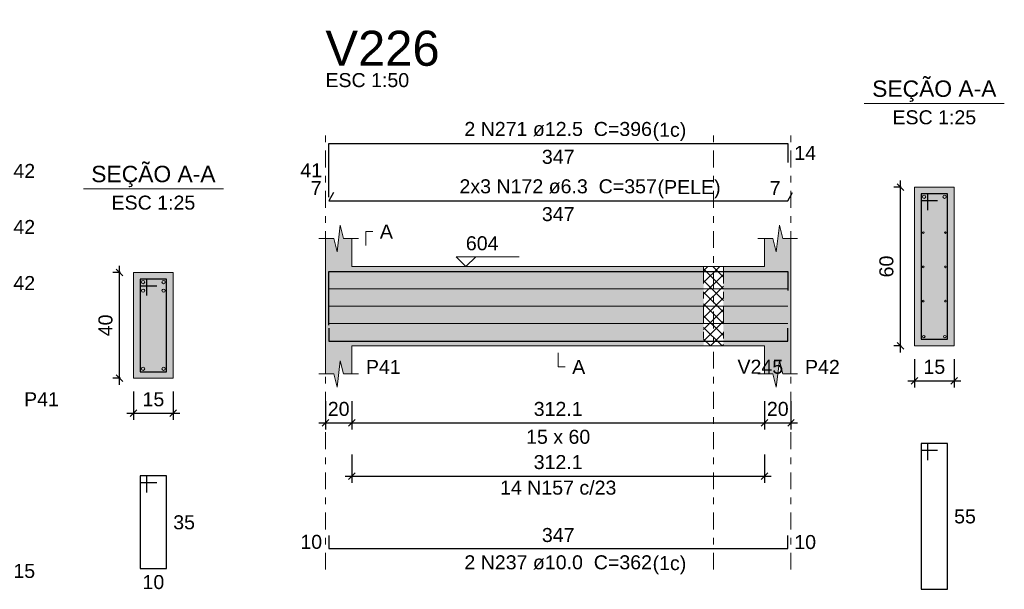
# Model space of a CAD drawing. Header units: millimetres. Extents: x 0 to 119, y 0 to 84.
# Tile 21 of 30: x 71 to 86, y 20 to 29. Entities that reach past the tile are written whole.
import ezdxf

# ---------------------------------------------------------------- set-up
doc = ezdxf.new("R2010")
doc.units = ezdxf.units.MM
doc.header["$MEASUREMENT"] = 0
doc.linetypes.add('DASHDOT', pattern=[2.54, 1.27, -0.635, 0, -0.635])
doc.linetypes.add('NULL', pattern=[0])
doc.layers.get('0').update_dxf_attribs({"lineweight": 18})
for name, color, linetype, lineweight in [('Descrição da armadura', 7, 'Continuous', 0), ('DT-Arm complementar', 5, 'Continuous', 5), ('DT-Barras na forma', 2, 'Continuous', 30), ('DT-Barras no corte', 5, 'Continuous', 5), ('DT-Barras rebatidas', 2, 'Continuous', 30), ('DT-Cotas', 9, 'Continuous', 5), ('DT-Forma', 5, 'Continuous', 5), ('DT-Hachura forma vigas', 254, 'Continuous', 5), ('DT-Hachura intersecção vigas', 9, 'Continuous', 5), ('DT-Hachura seção vigas', 254, 'Continuous', 5), ('DT-Pontilhado', 9, 'DASHDOT', 5), ('DT-Textos', 7, 'Continuous', 5), ('DT-Título', 3, 'Continuous', 20), ('Textos armaduras', 7, 'Continuous', 0)]:
    doc.layers.add(name, color=color, linetype=linetype, lineweight=lineweight)
doc.styles.add('Arial', font='txt')
doc.dimstyles.new('UM_25.000000', dxfattribs={"dimtxt": 0.18, "dimasz": 0.1, "dimexe": 0.1, "dimexo": 0.2, "dimgap": 0, "dimtad": 1, "dimtih": 1, "dimtoh": 1, "dimdec": 1, "dimlfac": 25, "dimzin": 0, "dimdsep": 46, "dimtxsty": 'Standard', "dimcen": 0.09, "dimdle": 0.1, "dimadec": 1, "dimazin": 2, "dimtfac": 1, "dimtdec": 4, "dimtofl": 0, "dimtmove": 0, "dimatfit": 3, "dimfxl": 1, "dimtolj": 1, "dimarcsym": 0})
doc.dimstyles.new('UM_50.000000', dxfattribs={"dimtxt": 0.18, "dimasz": 0.1, "dimexe": 0.1, "dimexo": 0.2, "dimgap": 0, "dimtad": 1, "dimtih": 1, "dimtoh": 1, "dimdec": 1, "dimlfac": 50, "dimzin": 0, "dimdsep": 46, "dimtxsty": 'Standard', "dimcen": 0.09, "dimdle": 0.1, "dimadec": 1, "dimazin": 2, "dimtfac": 1, "dimtdec": 4, "dimtofl": 0, "dimtmove": 0, "dimatfit": 3, "dimfxl": 1, "dimtolj": 1, "dimarcsym": 0})

# ---------------------------------------------------------------- blocks, each defined once
blk = doc.blocks.new('_Oblique')
at = {"color": 0, "linetype": 'ByBlock', "lineweight": -2}
blk.add_line((-0.5, -0.5), (0.5, 0.5), dxfattribs=at)
blk = doc.blocks.new('*D282')
at = {"layer": 'Defpoints', "color": 0}
for p in [(72.38, 25.152), (72.592, 25.152), (72.592, 23.552)]:
    blk.add_point(p, dxfattribs=at)
at = {"layer": 'DT-Cotas', "color": 0, "lineweight": -2}
for p, q in [((72.38, 23.452), (72.38, 25.252)), ((72.392, 25.152), (72.28, 25.152)), ((72.392, 23.552), (72.28, 23.552))]:
    blk.add_line(p, q, dxfattribs=at)
at = {"layer": 'DT-Cotas', "color": 0, "lineweight": -2, "xscale": 0.1, "yscale": 0.1, "zscale": 0.1}
for p, rotation in [((72.38, 25.152), 90), ((72.38, 23.552), 270)]:
    blk.add_blockref('_Oblique', p, dxfattribs=dict(at, rotation=rotation))
at = {"layer": 'DT-Cotas', "color": 7, "insert": (72.168, 24.352), "char_height": 0.2118, "attachment_point": 5, "rotation": 90, "style": 'Arial'}
blk.add_mtext('\\A1;40', dxfattribs=at)
blk = doc.blocks.new('*D283')
at = {"layer": 'Defpoints', "color": 0}
for p in [(72.592, 23.552), (73.192, 23.552), (73.192, 23.023)]:
    blk.add_point(p, dxfattribs=at)
at = {"layer": 'DT-Cotas', "color": 0, "lineweight": -2}
for p, q in [((72.592, 23.352), (72.592, 22.923)), ((73.192, 23.352), (73.192, 22.923)), ((72.492, 23.023), (73.292, 23.023))]:
    blk.add_line(p, q, dxfattribs=at)
at = {"layer": 'DT-Cotas', "color": 0, "lineweight": -2, "xscale": 0.1, "yscale": 0.1, "zscale": 0.1, "rotation": 180}
blk.add_blockref('_Oblique', (72.592, 23.023), dxfattribs=at)
at = {"layer": 'DT-Cotas', "color": 0, "lineweight": -2, "xscale": 0.1, "yscale": 0.1, "zscale": 0.1}
blk.add_blockref('_Oblique', (73.192, 23.023), dxfattribs=at)
at = {"layer": 'DT-Cotas', "color": 7, "insert": (72.892, 23.234), "char_height": 0.2118, "attachment_point": 5, "rotation": 0.0057, "style": 'Arial'}
blk.add_mtext('\\A1;15', dxfattribs=at)
blk = doc.blocks.new('*D285')
at = {"layer": 'Defpoints', "color": 0}
for p in [(75.494, 23.406), (75.894, 23.406), (75.894, 22.877)]:
    blk.add_point(p, dxfattribs=at)
at = {"layer": 'DT-Cotas', "color": 0, "lineweight": -2}
for p, q in [((75.494, 23.206), (75.494, 22.777)), ((75.894, 23.206), (75.894, 22.777)), ((75.394, 22.877), (75.994, 22.877))]:
    blk.add_line(p, q, dxfattribs=at)
at = {"layer": 'DT-Cotas', "color": 0, "lineweight": -2, "xscale": 0.1, "yscale": 0.1, "zscale": 0.1, "rotation": 180}
blk.add_blockref('_Oblique', (75.494, 22.877), dxfattribs=at)
at = {"layer": 'DT-Cotas', "color": 0, "lineweight": -2, "xscale": 0.1, "yscale": 0.1, "zscale": 0.1}
blk.add_blockref('_Oblique', (75.894, 22.877), dxfattribs=at)
at = {"layer": 'DT-Cotas', "color": 7, "insert": (75.694, 23.088), "char_height": 0.2118, "attachment_point": 5, "rotation": 0.0057, "style": 'Arial'}
blk.add_mtext('\\A1;20', dxfattribs=at)
blk = doc.blocks.new('*D286')
at = {"layer": 'Defpoints', "color": 0}
for p in [(75.894, 23.406), (82.135, 23.406), (82.135, 22.877)]:
    blk.add_point(p, dxfattribs=at)
at = {"layer": 'DT-Cotas', "color": 0, "lineweight": -2}
for p, q in [((75.894, 23.206), (75.894, 22.777)), ((82.135, 23.206), (82.135, 22.777)), ((75.794, 22.877), (82.235, 22.877))]:
    blk.add_line(p, q, dxfattribs=at)
at = {"layer": 'DT-Cotas', "color": 0, "lineweight": -2, "xscale": 0.1, "yscale": 0.1, "zscale": 0.1, "rotation": 180}
blk.add_blockref('_Oblique', (75.894, 22.877), dxfattribs=at)
at = {"layer": 'DT-Cotas', "color": 0, "lineweight": -2, "xscale": 0.1, "yscale": 0.1, "zscale": 0.1}
blk.add_blockref('_Oblique', (82.135, 22.877), dxfattribs=at)
at = {"layer": 'DT-Cotas', "color": 7, "insert": (79.014, 23.088), "char_height": 0.2118, "attachment_point": 5, "rotation": 0.0057, "style": 'Arial'}
blk.add_mtext('\\A1;312.1', dxfattribs=at)
blk = doc.blocks.new('*D287')
at = {"layer": 'Defpoints', "color": 0}
for p in [(82.135, 23.406), (82.535, 23.406), (82.535, 22.877)]:
    blk.add_point(p, dxfattribs=at)
at = {"layer": 'DT-Cotas', "color": 0, "lineweight": -2}
for p, q in [((82.135, 23.206), (82.135, 22.777)), ((82.535, 23.206), (82.535, 22.777)), ((82.035, 22.877), (82.635, 22.877))]:
    blk.add_line(p, q, dxfattribs=at)
at = {"layer": 'DT-Cotas', "color": 0, "lineweight": -2, "xscale": 0.1, "yscale": 0.1, "zscale": 0.1, "rotation": 180}
blk.add_blockref('_Oblique', (82.135, 22.877), dxfattribs=at)
at = {"layer": 'DT-Cotas', "color": 0, "lineweight": -2, "xscale": 0.1, "yscale": 0.1, "zscale": 0.1}
blk.add_blockref('_Oblique', (82.535, 22.877), dxfattribs=at)
at = {"layer": 'DT-Cotas', "color": 7, "insert": (82.335, 23.088), "char_height": 0.2118, "attachment_point": 5, "rotation": 0.0057, "style": 'Arial'}
blk.add_mtext('\\A1;20', dxfattribs=at)
blk = doc.blocks.new('*D288')
at = {"layer": 'Defpoints', "color": 0}
for p in [(84.191, 26.442), (84.403, 26.442), (84.403, 24.042)]:
    blk.add_point(p, dxfattribs=at)
at = {"layer": 'DT-Cotas', "color": 0, "lineweight": -2}
for p, q in [((84.191, 23.942), (84.191, 26.542)), ((84.203, 26.442), (84.091, 26.442)), ((84.203, 24.042), (84.091, 24.042))]:
    blk.add_line(p, q, dxfattribs=at)
at = {"layer": 'DT-Cotas', "color": 0, "lineweight": -2, "xscale": 0.1, "yscale": 0.1, "zscale": 0.1}
for p, rotation in [((84.191, 26.442), 90), ((84.191, 24.042), 270)]:
    blk.add_blockref('_Oblique', p, dxfattribs=dict(at, rotation=rotation))
at = {"layer": 'DT-Cotas', "color": 7, "insert": (83.979, 25.242), "char_height": 0.2118, "attachment_point": 5, "rotation": 90, "style": 'Arial'}
blk.add_mtext('\\A1;60', dxfattribs=at)
blk = doc.blocks.new('*D289')
at = {"layer": 'Defpoints', "color": 0}
for p in [(84.403, 24.042), (85.003, 24.042), (85.003, 23.512)]:
    blk.add_point(p, dxfattribs=at)
at = {"layer": 'DT-Cotas', "color": 0, "lineweight": -2}
for p, q in [((84.403, 23.842), (84.403, 23.412)), ((85.003, 23.842), (85.003, 23.412)), ((84.303, 23.512), (85.103, 23.512))]:
    blk.add_line(p, q, dxfattribs=at)
at = {"layer": 'DT-Cotas', "color": 0, "lineweight": -2, "xscale": 0.1, "yscale": 0.1, "zscale": 0.1, "rotation": 180}
blk.add_blockref('_Oblique', (84.403, 23.512), dxfattribs=at)
at = {"layer": 'DT-Cotas', "color": 0, "lineweight": -2, "xscale": 0.1, "yscale": 0.1, "zscale": 0.1}
blk.add_blockref('_Oblique', (85.003, 23.512), dxfattribs=at)
at = {"layer": 'DT-Cotas', "color": 7, "insert": (84.703, 23.724), "char_height": 0.2118, "attachment_point": 5, "style": 'Arial'}
blk.add_mtext('\\A1;15', dxfattribs=at)
blk = doc.blocks.new('*D290')
at = {"layer": 'Defpoints', "color": 0}
for p in [(75.894, 22.601), (82.135, 22.601), (82.135, 22.072)]:
    blk.add_point(p, dxfattribs=at)
at = {"layer": 'DT-Cotas', "color": 0, "lineweight": -2}
for p, q in [((75.894, 22.401), (75.894, 21.972)), ((82.135, 22.401), (82.135, 21.972)), ((75.794, 22.072), (82.235, 22.072))]:
    blk.add_line(p, q, dxfattribs=at)
at = {"layer": 'DT-Cotas', "color": 0, "lineweight": -2, "xscale": 0.1, "yscale": 0.1, "zscale": 0.1, "rotation": 180}
blk.add_blockref('_Oblique', (75.894, 22.072), dxfattribs=at)
at = {"layer": 'DT-Cotas', "color": 0, "lineweight": -2, "xscale": 0.1, "yscale": 0.1, "zscale": 0.1}
blk.add_blockref('_Oblique', (82.135, 22.072), dxfattribs=at)
at = {"layer": 'DT-Cotas', "color": 7, "insert": (79.014, 22.284), "char_height": 0.2118, "attachment_point": 5, "rotation": 0.0057, "style": 'Arial'}
blk.add_mtext('\\A1;312.1', dxfattribs=at)

msp = doc.modelspace()

# ---------------------------------------------------------------- hatches: boundary and pattern name
at = {"layer": 'DT-Hachura forma vigas', "linetype": 'Continuous'}
for points in [[(75.8938, 24.0416), (81.2138, 24.0416), (81.2138, 25.2416), (75.8938, 25.2416), (75.8938, 25.6652), (75.7688, 25.6652), (75.7188, 25.8652), (75.6688, 25.4652), (75.6188, 25.6652), (75.4938, 25.6652), (75.4938, 25.2416), (75.4938, 24.0416), (75.4938, 23.618), (75.6188, 23.618), (75.6688, 23.418), (75.7188, 23.818), (75.7688, 23.618), (75.8938, 23.618), (75.8938, 24.0416)], [(82.535, 23.618), (82.535, 24.0416), (82.535, 25.2416), (82.535, 25.6652), (82.41, 25.6652), (82.36, 25.8652), (82.31, 25.4652), (82.26, 25.6652), (82.135, 25.6652), (82.135, 25.2416), (81.5138, 25.2416), (81.5138, 24.0416), (82.135, 24.0416), (82.135, 23.618), (82.26, 23.618), (82.31, 23.418), (82.36, 23.818), (82.41, 23.618), (82.535, 23.618)]]:
    msp.add_hatch(color=254, dxfattribs=at).paths.add_polyline_path(points)
at = {"layer": 'DT-Hachura intersecção vigas', "linetype": 'Continuous'}
h = msp.add_hatch(dxfattribs=at)
h.set_pattern_fill('ANSI37', color=9, style=0)
h.paths.add_polyline_path([(81.2138, 24.0416), (81.5138, 24.0416), (81.5138, 25.2416), (81.2138, 25.2416), (81.2138, 24.0416)])
at = {"layer": 'DT-Hachura seção vigas', "linetype": 'Continuous'}
for points in [[(84.4025, 24.0416), (84.4025, 24.0416), (85.0025, 24.0416), (85.0025, 26.4416), (84.4025, 26.4416), (84.4025, 24.0416)], [(72.5917, 23.552), (72.5917, 23.552), (73.1917, 23.552), (73.1917, 25.152), (72.5917, 25.152), (72.5917, 23.552)]]:
    msp.add_hatch(color=254, dxfattribs=at).paths.add_polyline_path(points)

# ---------------------------------------------------------------- linework, layer by layer
at = {"layer": 'DT-Arm complementar'}
for p, q in [((75.5438, 24.9046), (82.485, 24.9046)), ((75.5438, 24.6436), (82.485, 24.6436)), ((75.5438, 24.3826), (82.485, 24.3826))]:
    msp.add_line(p, q, dxfattribs=at)
at = {"layer": 'DT-Barras na forma'}
for p, q in [((84.6025, 26.3416), (84.5025, 26.3416)), ((84.5025, 26.3416), (84.5025, 24.1416)), ((84.9025, 26.3416), (84.5025, 26.3416)), ((84.5025, 26.3416), (84.5025, 26.2416)), ((84.5025, 26.2416), (84.7525, 26.2416)), ((84.6025, 26.0916), (84.6025, 26.3416)), ((84.9025, 24.1416), (84.9025, 26.3416)), ((72.7917, 25.052), (72.6917, 25.052)), ((72.6917, 25.052), (72.6917, 23.652)), ((73.0917, 25.052), (72.6917, 25.052)), ((72.6917, 25.052), (72.6917, 24.952)), ((72.7917, 24.802), (72.7917, 25.052)), ((73.0917, 23.652), (73.0917, 25.052)), ((72.6917, 24.952), (72.9417, 24.952)), ((84.5025, 24.1416), (84.9025, 24.1416)), ((72.6917, 23.652), (73.0917, 23.652))]:
    msp.add_line(p, q, dxfattribs=at)
for points in [[(75.5438, 24.3535), (75.5438, 25.1691), (82.485, 25.1691), (82.485, 24.8816)], [(75.5438, 24.3116), (75.5438, 24.1116), (82.485, 24.1116), (82.485, 24.3116)]]:
    msp.add_lwpolyline(points, dxfattribs=at)
at = {"layer": 'DT-Barras no corte'}
for centre, radius in [((84.5475, 26.2966), 0.025), ((84.8575, 26.2966), 0.025), ((84.5351, 25.7541), 0.0126), ((84.8699, 25.7541), 0.0126), ((84.5351, 25.2366), 0.0126), ((84.8699, 25.2366), 0.0126), ((72.7367, 25.007), 0.025), ((73.0467, 25.007), 0.025), ((72.7367, 24.877), 0.025), ((73.0467, 24.877), 0.025), ((84.5351, 24.7191), 0.0126), ((84.8699, 24.7191), 0.0126), ((84.5425, 24.1816), 0.02), ((84.8625, 24.1816), 0.02), ((72.7367, 23.697), 0.025), ((73.0467, 23.697), 0.025)]:
    msp.add_circle(centre, radius, dxfattribs=at)
at = {"layer": 'DT-Barras rebatidas'}
for points in [[(75.5438, 26.2879), (75.5438, 27.1035), (82.485, 27.1035), (82.485, 26.816)], [(75.6162, 26.3625), (75.5438, 26.2371), (82.485, 26.2371), (82.5574, 26.3625)], [(84.6025, 22.3149), (84.6025, 22.5649), (84.5025, 22.5649), (84.5025, 20.3649), (84.9025, 20.3649), (84.9025, 22.5649), (84.5025, 22.5649), (84.5025, 22.4649), (84.7525, 22.4649)], [(72.7917, 21.8253), (72.7917, 22.0753), (72.6917, 22.0753), (72.6917, 20.6753), (73.0917, 20.6753), (73.0917, 22.0753), (72.6917, 22.0753), (72.6917, 21.9753), (72.9417, 21.9753)], [(75.5438, 21.177), (75.5438, 20.977), (82.485, 20.977), (82.485, 21.177)]]:
    msp.add_lwpolyline(points, dxfattribs=at)
at = {"layer": 'DT-Forma'}
for p, q in [((85.0025, 26.4416), (84.4025, 26.4416)), ((84.4025, 26.4416), (84.4025, 24.0416)), ((85.0025, 24.0416), (85.0025, 26.4416)), ((75.6688, 25.4652), (75.7188, 25.8652)), ((75.7188, 25.8652), (75.7688, 25.6652)), ((82.31, 25.4652), (82.36, 25.8652)), ((82.36, 25.8652), (82.41, 25.6652)), ((75.3938, 25.6652), (75.6188, 25.6652)), ((75.4938, 25.2416), (75.4938, 25.6652)), ((75.6188, 25.6652), (75.6688, 25.4652)), ((75.7688, 25.6652), (75.9938, 25.6652)), ((75.8938, 25.6652), (75.8938, 25.2416)), ((82.035, 25.6652), (82.26, 25.6652)), ((82.135, 25.2416), (82.135, 25.6652)), ((82.26, 25.6652), (82.31, 25.4652)), ((82.41, 25.6652), (82.635, 25.6652)), ((82.535, 25.6652), (82.535, 25.2416)), ((75.8938, 25.2416), (81.2138, 25.2416)), ((81.2138, 25.2416), (81.5138, 25.2416)), ((81.5138, 25.2416), (82.135, 25.2416)), ((73.1917, 25.152), (72.5917, 25.152)), ((72.5917, 25.152), (72.5917, 23.552)), ((73.1917, 23.552), (73.1917, 25.152)), ((75.4938, 24.0416), (75.4938, 23.618)), ((75.8938, 23.618), (75.8938, 24.0416)), ((75.8938, 24.0416), (81.2138, 24.0416)), ((81.2138, 24.0416), (81.5138, 24.0416)), ((81.5138, 24.0416), (82.135, 24.0416)), ((82.135, 24.0416), (82.135, 23.618)), ((82.535, 23.618), (82.535, 24.0416)), ((84.4025, 24.0416), (85.0025, 24.0416)), ((75.6688, 23.418), (75.7188, 23.818)), ((75.7188, 23.818), (75.7688, 23.618)), ((82.31, 23.418), (82.36, 23.818)), ((82.36, 23.818), (82.41, 23.618)), ((72.5917, 23.552), (73.1917, 23.552)), ((75.3938, 23.618), (75.6188, 23.618)), ((75.6188, 23.618), (75.6688, 23.418)), ((75.7688, 23.618), (75.9938, 23.618)), ((82.035, 23.618), (82.26, 23.618)), ((82.26, 23.618), (82.31, 23.418)), ((82.41, 23.618), (82.635, 23.618))]:
    msp.add_line(p, q, dxfattribs=at)
at = {"layer": 'DT-Forma', "linetype": 'Continuous'}
for p, q in [((75.4938, 24.0416), (75.4938, 25.2416)), ((82.535, 25.2416), (82.535, 24.0416))]:
    msp.add_line(p, q, dxfattribs=at)
at = {"layer": 'DT-Pontilhado', "ltscale": 0.2}
for p, q in [((75.4938, 20.6593), (75.4938, 27.3153)), ((81.3638, 20.6593), (81.3638, 27.3153)), ((82.535, 20.6593), (82.535, 27.3153)), ((81.2138, 25.2416), (81.2138, 24.0416)), ((81.5138, 25.2416), (81.5138, 24.0416))]:
    msp.add_line(p, q, dxfattribs=at)
at = {"layer": 'DT-Textos'}
for p, q in [((83.6435, 27.7065), (85.7615, 27.7065)), ((71.8327, 26.4169), (73.9507, 26.4169))]:
    msp.add_line(p, q, dxfattribs=at)
for points in [[(76.1056, 25.5593), (76.1056, 25.7711), (76.2115, 25.7711)], [(77.7661, 25.3899), (77.6179, 25.2416), (77.4696, 25.3899), (78.4227, 25.3899)], [(79.0144, 23.9357), (79.0144, 23.7239), (79.1203, 23.7239)]]:
    msp.add_lwpolyline(points, dxfattribs=at)

# ---------------------------------------------------------------- texts
at = {"layer": 'Descrição da armadura', "linetype": 'NULL', "char_height": 0.2118, "attachment_point": 8, "line_spacing_factor": 0.9, "style": 'Arial'}
for s, insert, width in [('2 N271 ø12.5  C=396', (79.0139, 27.2098), 5.562109), ('2x3 N172 ø6.3  C=357', (79.0139, 26.3428), 5.852109), ('14 N157 c/23', (79.0144, 21.7902), 3.450264), ('2 N237 ø10.0  C=362', (79.0139, 20.6588), 5.562109)]:
    msp.add_mtext(s, dxfattribs=dict(at, insert=insert, width=width))
at = {"layer": 'DT-Textos', "linetype": 'NULL', "line_spacing_factor": 0.798, "style": 'Arial'}
for s, insert, char_height, width, attachment_point in [('ESC 1:50', (75.4939, 27.9508), 0.2118, 2.482559, 7), ('SEÇÃO A-A', (84.7029, 27.7309), 0.2471, 3.812061, 8), ('ESC 1:25', (84.7029, 27.3888), 0.2118, 2.482559, 8), ('(1c)', (80.4419, 27.1399), 0.2118, 0.998857, 7), ('SEÇÃO A-A', (72.8919, 26.4409), 0.2471, 3.812061, 8), ('(PELE)', (80.5169, 26.2729), 0.2118, 1.869424, 7), ('ESC 1:25', (72.8919, 26.0988), 0.2118, 2.482559, 8), ('A', (76.3169, 25.6648), 0.2118, 0.386855, 7), ('604', (77.6179, 25.4848), 0.2118, 0.967705, 7), ('P41', (76.1059, 23.6178), 0.2118, 1.031992, 7), ('A', (79.2259, 23.6178), 0.2118, 0.386855, 7), ('V245', (81.7259, 23.6178), 0.2118, 1.354561, 7), ('P42', (82.7469, 23.6178), 0.2118, 1.031992, 7), ('P41', (70.9359, 23.1288), 0.2118, 1.031992, 7), ('15 x 60', (79.0139, 22.5588), 0.2118, 1.902559, 8), ('(1c)', (80.4419, 20.5889), 0.2118, 0.998857, 7)]:
    msp.add_mtext(s, dxfattribs=dict(at, insert=insert, char_height=char_height, width=width, attachment_point=attachment_point))
at = {"layer": 'DT-Título', "linetype": 'NULL', "insert": (75.4939, 28.2687), "char_height": 0.5295, "width": 3.456465, "attachment_point": 7, "line_spacing_factor": 0.798, "style": 'Arial'}
msp.add_mtext('V226', dxfattribs=at)
at = {"layer": 'Textos armaduras', "linetype": 'NULL', "char_height": 0.2118, "line_spacing_factor": 0.9, "style": 'Arial'}
for s, insert, width, attachment_point in [('347', (79.0144, 27.0062), 1.367705, 2), ('14', (82.585, 27.0657), 1.045137, 1), ('41', (75.4438, 26.5898), 1.045137, 9), ('42', (70.7742, 26.7925), 1.045137, 1), ('7', (75.4372, 26.3229), 0.722568, 9), ('7', (82.3784, 26.3229), 0.722568, 9), ('347', (79.0144, 26.1398), 1.367705, 2), ('42', (70.7742, 25.9453), 1.045137, 1), ('42', (70.7742, 25.0981), 1.045137, 1), ('35', (73.1917, 21.4812), 1.045137, 1), ('55', (85.0025, 21.5708), 1.045137, 1), ('347', (79.0144, 21.0743), 1.367705, 8), ('10', (75.4438, 20.9711), 1.045137, 9), ('10', (82.585, 21.1829), 1.045137, 1), ('15', (70.7742, 20.7458), 1.045137, 1), ('10', (72.8917, 20.578), 1.045137, 2)]:
    msp.add_mtext(s, dxfattribs=dict(at, insert=insert, width=width, attachment_point=attachment_point))

# ---------------------------------------------------------------- dimensions: what is measured, and where the dimension line sits
at = {"layer": 'DT-Cotas'}
for base, p1, p2, picture, middle in [((84.1907, 26.4416), (84.4025, 24.0416), (84.4025, 26.4416), '*D288', (83.9789, 25.2416)), ((72.3799, 25.152), (72.5917, 23.552), (72.5917, 25.152), '*D282', (72.1681, 24.352))]:
    dim = msp.add_linear_dim(base=base, p1=p1, p2=p2, angle=90, dimstyle='UM_25.000000', override={"dimtxt": 0.2118, "dimasz": 0.1, "dimexe": 0.1, "dimexo": 0.2, "dimtad": 1, "dimtih": 0, "dimtoh": 0, "dimdec": 1, "dimlfac": 25, "dimzin": 8, "dimtxsty": 'Arial', "dimblk": 'Oblique', "dimblk1": 'Oblique', "dimblk2": 'Oblique', "dimsah": 1, "dimdle": 0.1, "dimse1": 0, "dimse2": 0, "dimclrt": 7, "dimadec": 1, "dimazin": 3, "dimtmove": 2, "dimldrblk": 'Oblique'}, dxfattribs=at)
    dim.commit()
    dim.dimension.update_dxf_attribs({"geometry": picture, "text_midpoint": middle, "dimtype": 160, "text_rotation": 90})
dim = msp.add_linear_dim(base=(85.0025, 23.5121), p1=(84.4025, 24.0416), p2=(85.0025, 24.0416), dimstyle='UM_25.000000', override={"dimtxt": 0.2118, "dimasz": 0.1, "dimexe": 0.1, "dimexo": 0.2, "dimtad": 1, "dimtih": 0, "dimtoh": 0, "dimdec": 1, "dimlfac": 25, "dimzin": 8, "dimtxsty": 'Arial', "dimblk": 'Oblique', "dimblk1": 'Oblique', "dimblk2": 'Oblique', "dimsah": 1, "dimdle": 0.1, "dimse1": 0, "dimse2": 0, "dimclrt": 7, "dimadec": 1, "dimazin": 3, "dimtmove": 2, "dimldrblk": 'Oblique'}, dxfattribs=at)
dim.commit()
dim.dimension.update_dxf_attribs({"geometry": '*D289', "text_midpoint": (84.7025, 23.7239), "dimtype": 160})
for base, p1, p2, dimstyle, override, picture, middle in [((73.1917, 23.0225), (72.5917, 23.552), (73.1917, 23.552), 'UM_25.000000', {"dimtxt": 0.2118, "dimasz": 0.1, "dimexe": 0.1, "dimexo": 0.2, "dimtad": 1, "dimtih": 0, "dimtoh": 0, "dimdec": 1, "dimlfac": 25, "dimzin": 8, "dimtxsty": 'Arial', "dimblk": 'Oblique', "dimblk1": 'Oblique', "dimblk2": 'Oblique', "dimsah": 1, "dimdle": 0.1, "dimse1": 0, "dimse2": 0, "dimclrt": 7, "dimadec": 1, "dimazin": 3, "dimtmove": 2, "dimldrblk": 'Oblique'}, '*D283', (72.8917, 23.2343)), ((75.8938, 22.8767), (75.4938, 23.4062), (75.8938, 23.4062), 'UM_50.000000', {"dimtxt": 0.2118, "dimasz": 0.1, "dimexe": 0.1, "dimexo": 0.2, "dimtad": 1, "dimtih": 0, "dimtoh": 0, "dimdec": 1, "dimlfac": 50, "dimzin": 8, "dimtxsty": 'Arial', "dimblk": 'Oblique', "dimblk1": 'Oblique', "dimblk2": 'Oblique', "dimsah": 1, "dimdle": 0.1, "dimse1": 0, "dimse2": 0, "dimclrt": 7, "dimadec": 1, "dimazin": 3, "dimtmove": 2, "dimldrblk": 'Oblique'}, '*D285', (75.6938, 23.0885)), ((82.135, 22.8767), (75.8938, 23.4062), (82.135, 23.4062), 'UM_50.000000', {"dimtxt": 0.2118, "dimasz": 0.1, "dimexe": 0.1, "dimexo": 0.2, "dimtad": 1, "dimtih": 0, "dimtoh": 0, "dimdec": 1, "dimlfac": 50, "dimzin": 8, "dimtxsty": 'Arial', "dimblk": 'Oblique', "dimblk1": 'Oblique', "dimblk2": 'Oblique', "dimsah": 1, "dimdle": 0.1, "dimse1": 0, "dimse2": 0, "dimclrt": 7, "dimadec": 1, "dimazin": 3, "dimtmove": 2, "dimldrblk": 'Oblique'}, '*D286', (79.0144, 23.0885)), ((82.535, 22.8767), (82.135, 23.4062), (82.535, 23.4062), 'UM_50.000000', {"dimtxt": 0.2118, "dimasz": 0.1, "dimexe": 0.1, "dimexo": 0.2, "dimtad": 1, "dimtih": 0, "dimtoh": 0, "dimdec": 1, "dimlfac": 50, "dimzin": 8, "dimtxsty": 'Arial', "dimblk": 'Oblique', "dimblk1": 'Oblique', "dimblk2": 'Oblique', "dimsah": 1, "dimdle": 0.1, "dimse1": 0, "dimse2": 0, "dimclrt": 7, "dimadec": 1, "dimazin": 3, "dimtmove": 2, "dimldrblk": 'Oblique'}, '*D287', (82.335, 23.0885)), ((82.135, 22.0719), (75.8938, 22.6014), (82.135, 22.6014), 'UM_50.000000', {"dimtxt": 0.2118, "dimasz": 0.1, "dimexe": 0.1, "dimexo": 0.2, "dimtad": 1, "dimtih": 0, "dimtoh": 0, "dimdec": 1, "dimlfac": 50, "dimzin": 8, "dimtxsty": 'Arial', "dimblk": 'Oblique', "dimblk1": 'Oblique', "dimblk2": 'Oblique', "dimsah": 1, "dimdle": 0.1, "dimse1": 0, "dimse2": 0, "dimclrt": 7, "dimadec": 1, "dimazin": 3, "dimtmove": 2, "dimldrblk": 'Oblique'}, '*D290', (79.0144, 22.2837))]:
    dim = msp.add_linear_dim(base=base, p1=p1, p2=p2, dimstyle=dimstyle, override=override, dxfattribs=at)
    dim.commit()
    dim.dimension.update_dxf_attribs({"geometry": picture, "text_midpoint": middle, "dimtype": 160, "text_rotation": 0.00573})

doc.saveas('drawing.dxf')
